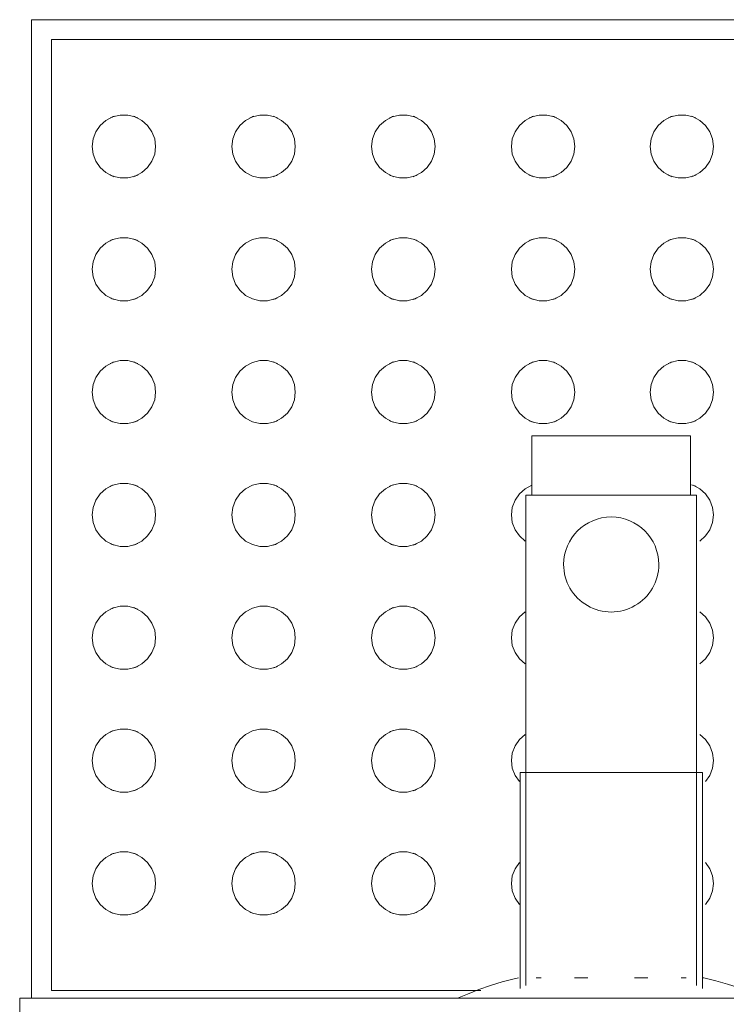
# Model space of a CAD drawing. Header units: metres. Extents: x 1.8 to 43.6, y -74.3 to -47.
# Tile 6 of 256: x 6.376 to 6.554, y -70.965 to -70.717. Entities that reach past the tile are written whole.
import ezdxf

# ---------------------------------------------------------------- set-up
doc = ezdxf.new("R2010")
doc.units = ezdxf.units.M
doc.layers.add('A-GENM', color=7, linetype='Continuous', lineweight=18)

# ---------------------------------------------------------------- blocks, each defined once
blk = doc.blocks.new('Grupo1_TIP_19dez18_BebedouroRefrig_BebedouroIndustrial100litros_ABDI-MDIC - Grupo1_TIP_19dez18_BebedouroRefrig_BebedouroIndustrial100litros_ABDI-MDIC-5384539-TÉRREO _0_32m - FRIGORÍFICA')
at = {"layer": 'A-GENM', "color": 253, "true_color": 0xaaaaaa}
for p, q in [((0.343, -0.243), (0.343, 0.243)), ((-0.343, -0.243), (0.343, -0.243)), ((0.34, -0.243), (0.34, -0.49)), ((0.17081, -0.2455), (0.17081, -0.3)), ((0.21681, -0.3), (0.21681, -0.2455)), ((0.22673, -0.245), (0.335, -0.245)), ((0.335, -0.245), (0.335, -0.485)), ((0.17075, -0.24819), (0.17044, -0.24819)), ((0.17231, -0.24623), (0.17231, -0.37)), ((0.17616, -0.24819), (0.1749, -0.24819)), ((0.18794, -0.24819), (0.18455, -0.24819)), ((0.20307, -0.24819), (0.19969, -0.24819)), ((0.21272, -0.24819), (0.21147, -0.24819)), ((0.21531, -0.37), (0.21531, -0.24623)), ((0.17081, -0.3), (0.21681, -0.3)), ((0.17231, -0.37), (0.21531, -0.37)), ((0.17381, -0.37), (0.17381, -0.385)), ((0.21381, -0.385), (0.21381, -0.37)), ((0.17381, -0.385), (0.21381, -0.385)), ((0.335, -0.485), (-0.335, -0.485)), ((0.34, -0.49), (-0.34, -0.49))]:
    blk.add_line(p, q, dxfattribs=at)
at = {"layer": 'A-GENM', "color": 253, "true_color": 0xaaaaaa, "flags": 128}
for points in [[(0.17044, -0.24819), (0.16743, -0.24745), (0.16445, -0.24659), (0.1615, -0.24562), (0.1586, -0.24452), (0.15574, -0.24331)], [(0.23255, -0.243), (0.23009, -0.24409), (0.2272, -0.24523), (0.22427, -0.24625), (0.2213, -0.24715), (0.2183, -0.24793), (0.21719, -0.24819)], [(0.23823, -0.272), (0.23846, -0.27009), (0.23915, -0.26828), (0.24024, -0.2667), (0.24169, -0.26542), (0.24339, -0.26452), (0.24527, -0.26406), (0.24719, -0.26406), (0.24907, -0.26452), (0.25077, -0.26542), (0.25222, -0.2667), (0.25331, -0.26828), (0.254, -0.27009), (0.25423, -0.272)], [(0.27348, -0.272), (0.27371, -0.27009), (0.27439, -0.26828), (0.27549, -0.2667), (0.27693, -0.26542), (0.27864, -0.26452), (0.28051, -0.26406), (0.28244, -0.26406), (0.28431, -0.26452), (0.28602, -0.26542), (0.28746, -0.2667), (0.28856, -0.26828), (0.28924, -0.27009), (0.28948, -0.272)], [(0.30872, -0.272), (0.30895, -0.27009), (0.30964, -0.26828), (0.31073, -0.2667), (0.31218, -0.26542), (0.31388, -0.26452), (0.31576, -0.26406), (0.31769, -0.26406), (0.31956, -0.26452), (0.32127, -0.26542), (0.32271, -0.2667), (0.32381, -0.26828), (0.32449, -0.27009), (0.32472, -0.272)], [(0.16798, -0.272), (0.16822, -0.27009), (0.1689, -0.26828), (0.17, -0.2667)], [(0.21697, -0.2667), (0.21807, -0.26828), (0.21875, -0.27009), (0.21898, -0.272)], [(0.17, -0.2773), (0.1689, -0.27572), (0.16822, -0.27391), (0.16798, -0.272)], [(0.21898, -0.272), (0.21875, -0.27391), (0.21807, -0.27572), (0.21697, -0.2773)], [(0.25423, -0.272), (0.254, -0.27391), (0.25331, -0.27572), (0.25222, -0.2773), (0.25077, -0.27858), (0.24907, -0.27948), (0.24719, -0.27994), (0.24527, -0.27994), (0.24339, -0.27948), (0.24169, -0.27858), (0.24024, -0.2773), (0.23915, -0.27572), (0.23846, -0.27391), (0.23823, -0.272)], [(0.28948, -0.272), (0.28924, -0.27391), (0.28856, -0.27572), (0.28746, -0.2773), (0.28602, -0.27858), (0.28431, -0.27948), (0.28244, -0.27994), (0.28051, -0.27994), (0.27864, -0.27948), (0.27693, -0.27858), (0.27549, -0.2773), (0.27439, -0.27572), (0.27371, -0.27391), (0.27348, -0.272)], [(0.32472, -0.272), (0.32449, -0.27391), (0.32381, -0.27572), (0.32271, -0.2773), (0.32127, -0.27858), (0.31956, -0.27948), (0.31769, -0.27994), (0.31576, -0.27994), (0.31388, -0.27948), (0.31218, -0.27858), (0.31073, -0.2773), (0.30964, -0.27572), (0.30895, -0.27391), (0.30872, -0.272)], [(0.23823, -0.303), (0.23846, -0.30109), (0.23915, -0.29928), (0.24024, -0.2977), (0.24169, -0.29642), (0.24339, -0.29552), (0.24527, -0.29506), (0.24719, -0.29506), (0.24907, -0.29552), (0.25077, -0.29642), (0.25222, -0.2977), (0.25331, -0.29928), (0.254, -0.30109), (0.25423, -0.303)], [(0.27348, -0.303), (0.27371, -0.30109), (0.27439, -0.29928), (0.27549, -0.2977), (0.27693, -0.29642), (0.27864, -0.29552), (0.28051, -0.29506), (0.28244, -0.29506), (0.28431, -0.29552), (0.28602, -0.29642), (0.28746, -0.2977), (0.28856, -0.29928), (0.28924, -0.30109), (0.28948, -0.303)], [(0.30872, -0.303), (0.30895, -0.30109), (0.30964, -0.29928), (0.31073, -0.2977), (0.31218, -0.29642), (0.31388, -0.29552), (0.31576, -0.29506), (0.31769, -0.29506), (0.31956, -0.29552), (0.32127, -0.29642), (0.32271, -0.2977), (0.32381, -0.29928), (0.32449, -0.30109), (0.32472, -0.303)], [(0.16798, -0.303), (0.16822, -0.30109), (0.1689, -0.29928), (0.17, -0.2977)], [(0.21697, -0.2977), (0.21807, -0.29928), (0.21875, -0.30109), (0.21898, -0.303)], [(0.17144, -0.30958), (0.17, -0.3083), (0.1689, -0.30672), (0.16822, -0.30491), (0.16798, -0.303)], [(0.21898, -0.303), (0.21875, -0.30491), (0.21807, -0.30672), (0.21697, -0.3083), (0.21553, -0.30958)], [(0.25423, -0.303), (0.254, -0.30491), (0.25331, -0.30672), (0.25222, -0.3083), (0.25077, -0.30958), (0.24907, -0.31048), (0.24719, -0.31094), (0.24527, -0.31094), (0.24339, -0.31048), (0.24169, -0.30958), (0.24024, -0.3083), (0.23915, -0.30672), (0.23846, -0.30491), (0.23823, -0.303)], [(0.28948, -0.303), (0.28924, -0.30491), (0.28856, -0.30672), (0.28746, -0.3083), (0.28602, -0.30958), (0.28431, -0.31048), (0.28244, -0.31094), (0.28051, -0.31094), (0.27864, -0.31048), (0.27693, -0.30958), (0.27549, -0.3083), (0.27439, -0.30672), (0.27371, -0.30491), (0.27348, -0.303)], [(0.32472, -0.303), (0.32449, -0.30491), (0.32381, -0.30672), (0.32271, -0.3083), (0.32127, -0.30958), (0.31956, -0.31048), (0.31769, -0.31094), (0.31576, -0.31094), (0.31388, -0.31048), (0.31218, -0.30958), (0.31073, -0.3083), (0.30964, -0.30672), (0.30895, -0.30491), (0.30872, -0.303)], [(0.16798, -0.334), (0.16822, -0.33209), (0.1689, -0.33028), (0.17, -0.3287), (0.17144, -0.32742)], [(0.21553, -0.32742), (0.21697, -0.3287), (0.21807, -0.33028), (0.21875, -0.33209), (0.21898, -0.334)], [(0.23823, -0.334), (0.23846, -0.33209), (0.23915, -0.33028), (0.24024, -0.3287), (0.24169, -0.32742), (0.24339, -0.32652), (0.24527, -0.32606), (0.24719, -0.32606), (0.24907, -0.32652), (0.25077, -0.32742), (0.25222, -0.3287), (0.25331, -0.33028), (0.254, -0.33209), (0.25423, -0.334)], [(0.27348, -0.334), (0.27371, -0.33209), (0.27439, -0.33028), (0.27549, -0.3287), (0.27693, -0.32742), (0.27864, -0.32652), (0.28051, -0.32606), (0.28244, -0.32606), (0.28431, -0.32652), (0.28602, -0.32742), (0.28746, -0.3287), (0.28856, -0.33028), (0.28924, -0.33209), (0.28948, -0.334)], [(0.30872, -0.334), (0.30895, -0.33209), (0.30964, -0.33028), (0.31073, -0.3287), (0.31218, -0.32742), (0.31388, -0.32652), (0.31576, -0.32606), (0.31769, -0.32606), (0.31956, -0.32652), (0.32127, -0.32742), (0.32271, -0.3287), (0.32381, -0.33028), (0.32449, -0.33209), (0.32472, -0.334)], [(0.17144, -0.34058), (0.17, -0.3393), (0.1689, -0.33772), (0.16822, -0.33591), (0.16798, -0.334)], [(0.21898, -0.334), (0.21875, -0.33591), (0.21807, -0.33772), (0.21697, -0.3393), (0.21553, -0.34058)], [(0.25423, -0.334), (0.254, -0.33591), (0.25331, -0.33772), (0.25222, -0.3393), (0.25077, -0.34058), (0.24907, -0.34148), (0.24719, -0.34194), (0.24527, -0.34194), (0.24339, -0.34148), (0.24169, -0.34058), (0.24024, -0.3393), (0.23915, -0.33772), (0.23846, -0.33591), (0.23823, -0.334)], [(0.28948, -0.334), (0.28924, -0.33591), (0.28856, -0.33772), (0.28746, -0.3393), (0.28602, -0.34058), (0.28431, -0.34148), (0.28244, -0.34194), (0.28051, -0.34194), (0.27864, -0.34148), (0.27693, -0.34058), (0.27549, -0.3393), (0.27439, -0.33772), (0.27371, -0.33591), (0.27348, -0.334)], [(0.32472, -0.334), (0.32449, -0.33591), (0.32381, -0.33772), (0.32271, -0.3393), (0.32127, -0.34058), (0.31956, -0.34148), (0.31769, -0.34194), (0.31576, -0.34194), (0.31388, -0.34148), (0.31218, -0.34058), (0.31073, -0.3393), (0.30964, -0.33772), (0.30895, -0.33591), (0.30872, -0.334)], [(0.23823, -0.365), (0.23846, -0.36309), (0.23915, -0.36128), (0.24024, -0.3597), (0.24169, -0.35842), (0.24339, -0.35752), (0.24527, -0.35706), (0.24719, -0.35706), (0.24907, -0.35752), (0.25077, -0.35842), (0.25222, -0.3597), (0.25331, -0.36128), (0.254, -0.36309), (0.25423, -0.365)], [(0.27348, -0.365), (0.27371, -0.36309), (0.27439, -0.36128), (0.27549, -0.3597), (0.27693, -0.35842), (0.27864, -0.35752), (0.28051, -0.35706), (0.28244, -0.35706), (0.28431, -0.35752), (0.28602, -0.35842), (0.28746, -0.3597), (0.28856, -0.36128), (0.28924, -0.36309), (0.28948, -0.365)], [(0.30872, -0.365), (0.30895, -0.36309), (0.30964, -0.36128), (0.31073, -0.3597), (0.31218, -0.35842), (0.31388, -0.35752), (0.31576, -0.35706), (0.31769, -0.35706), (0.31956, -0.35752), (0.32127, -0.35842), (0.32271, -0.3597), (0.32381, -0.36128), (0.32449, -0.36309), (0.32472, -0.365)], [(0.16798, -0.365), (0.16822, -0.36309), (0.1689, -0.36128), (0.17, -0.3597), (0.17144, -0.35842)], [(0.21553, -0.35842), (0.21697, -0.3597), (0.21807, -0.36128), (0.21875, -0.36309), (0.21898, -0.365)], [(0.17315, -0.37248), (0.17144, -0.37158), (0.17, -0.3703), (0.1689, -0.36872), (0.16822, -0.36691), (0.16798, -0.365)], [(0.21898, -0.365), (0.21875, -0.36691), (0.21807, -0.36872), (0.21697, -0.3703), (0.21553, -0.37158), (0.21382, -0.37248)], [(0.25423, -0.365), (0.254, -0.36691), (0.25331, -0.36872), (0.25222, -0.3703), (0.25077, -0.37158), (0.24907, -0.37248), (0.24719, -0.37294), (0.24527, -0.37294), (0.24339, -0.37248), (0.24169, -0.37158), (0.24024, -0.3703), (0.23915, -0.36872), (0.23846, -0.36691), (0.23823, -0.365)], [(0.28948, -0.365), (0.28924, -0.36691), (0.28856, -0.36872), (0.28746, -0.3703), (0.28602, -0.37158), (0.28431, -0.37248), (0.28244, -0.37294), (0.28051, -0.37294), (0.27864, -0.37248), (0.27693, -0.37158), (0.27549, -0.3703), (0.27439, -0.36872), (0.27371, -0.36691), (0.27348, -0.365)], [(0.32472, -0.365), (0.32449, -0.36691), (0.32381, -0.36872), (0.32271, -0.3703), (0.32127, -0.37158), (0.31956, -0.37248), (0.31769, -0.37294), (0.31576, -0.37294), (0.31388, -0.37248), (0.31218, -0.37158), (0.31073, -0.3703), (0.30964, -0.36872), (0.30895, -0.36691), (0.30872, -0.365)], [(0.16798, -0.396), (0.16822, -0.39409), (0.1689, -0.39228), (0.17, -0.3907), (0.17144, -0.38942), (0.17315, -0.38852), (0.17502, -0.38806), (0.17695, -0.38806), (0.17882, -0.38852), (0.18053, -0.38942), (0.18197, -0.3907), (0.18307, -0.39228), (0.18375, -0.39409), (0.18398, -0.396)], [(0.20298, -0.396), (0.20322, -0.39409), (0.2039, -0.39228), (0.205, -0.3907), (0.20644, -0.38942), (0.20815, -0.38852), (0.21002, -0.38806), (0.21195, -0.38806), (0.21382, -0.38852), (0.21553, -0.38942), (0.21697, -0.3907), (0.21807, -0.39228), (0.21875, -0.39409), (0.21898, -0.396)], [(0.23823, -0.396), (0.23846, -0.39409), (0.23915, -0.39228), (0.24024, -0.3907), (0.24169, -0.38942), (0.24339, -0.38852), (0.24527, -0.38806), (0.24719, -0.38806), (0.24907, -0.38852), (0.25077, -0.38942), (0.25222, -0.3907), (0.25331, -0.39228), (0.254, -0.39409), (0.25423, -0.396)], [(0.27348, -0.396), (0.27371, -0.39409), (0.27439, -0.39228), (0.27549, -0.3907), (0.27693, -0.38942), (0.27864, -0.38852), (0.28051, -0.38806), (0.28244, -0.38806), (0.28431, -0.38852), (0.28602, -0.38942), (0.28746, -0.3907), (0.28856, -0.39228), (0.28924, -0.39409), (0.28948, -0.396)], [(0.30872, -0.396), (0.30895, -0.39409), (0.30964, -0.39228), (0.31073, -0.3907), (0.31218, -0.38942), (0.31388, -0.38852), (0.31576, -0.38806), (0.31769, -0.38806), (0.31956, -0.38852), (0.32127, -0.38942), (0.32271, -0.3907), (0.32381, -0.39228), (0.32449, -0.39409), (0.32472, -0.396)], [(0.18398, -0.396), (0.18375, -0.39791), (0.18307, -0.39972), (0.18197, -0.4013), (0.18053, -0.40258), (0.17882, -0.40348), (0.17695, -0.40394), (0.17502, -0.40394), (0.17315, -0.40348), (0.17144, -0.40258), (0.17, -0.4013), (0.1689, -0.39972), (0.16822, -0.39791), (0.16798, -0.396)], [(0.21898, -0.396), (0.21875, -0.39791), (0.21807, -0.39972), (0.21697, -0.4013), (0.21553, -0.40258), (0.21382, -0.40348), (0.21195, -0.40394), (0.21002, -0.40394), (0.20815, -0.40348), (0.20644, -0.40258), (0.205, -0.4013), (0.2039, -0.39972), (0.20322, -0.39791), (0.20298, -0.396)], [(0.25423, -0.396), (0.254, -0.39791), (0.25331, -0.39972), (0.25222, -0.4013), (0.25077, -0.40258), (0.24907, -0.40348), (0.24719, -0.40394), (0.24527, -0.40394), (0.24339, -0.40348), (0.24169, -0.40258), (0.24024, -0.4013), (0.23915, -0.39972), (0.23846, -0.39791), (0.23823, -0.396)], [(0.28948, -0.396), (0.28924, -0.39791), (0.28856, -0.39972), (0.28746, -0.4013), (0.28602, -0.40258), (0.28431, -0.40348), (0.28244, -0.40394), (0.28051, -0.40394), (0.27864, -0.40348), (0.27693, -0.40258), (0.27549, -0.4013), (0.27439, -0.39972), (0.27371, -0.39791), (0.27348, -0.396)], [(0.32472, -0.396), (0.32449, -0.39791), (0.32381, -0.39972), (0.32271, -0.4013), (0.32127, -0.40258), (0.31956, -0.40348), (0.31769, -0.40394), (0.31576, -0.40394), (0.31388, -0.40348), (0.31218, -0.40258), (0.31073, -0.4013), (0.30964, -0.39972), (0.30895, -0.39791), (0.30872, -0.396)], [(0.16798, -0.427), (0.16822, -0.42509), (0.1689, -0.42328), (0.17, -0.4217), (0.17144, -0.42042), (0.17315, -0.41952), (0.17502, -0.41906), (0.17695, -0.41906), (0.17882, -0.41952), (0.18053, -0.42042), (0.18197, -0.4217), (0.18307, -0.42328), (0.18375, -0.42509), (0.18398, -0.427)], [(0.20298, -0.427), (0.20322, -0.42509), (0.2039, -0.42328), (0.205, -0.4217), (0.20644, -0.42042), (0.20815, -0.41952), (0.21002, -0.41906), (0.21195, -0.41906), (0.21382, -0.41952), (0.21553, -0.42042), (0.21697, -0.4217), (0.21807, -0.42328), (0.21875, -0.42509), (0.21898, -0.427)], [(0.23823, -0.427), (0.23846, -0.42509), (0.23915, -0.42328), (0.24024, -0.4217), (0.24169, -0.42042), (0.24339, -0.41952), (0.24527, -0.41906), (0.24719, -0.41906), (0.24907, -0.41952), (0.25077, -0.42042), (0.25222, -0.4217), (0.25331, -0.42328), (0.254, -0.42509), (0.25423, -0.427)], [(0.27348, -0.427), (0.27371, -0.42509), (0.27439, -0.42328), (0.27549, -0.4217), (0.27693, -0.42042), (0.27864, -0.41952), (0.28051, -0.41906), (0.28244, -0.41906), (0.28431, -0.41952), (0.28602, -0.42042), (0.28746, -0.4217), (0.28856, -0.42328), (0.28924, -0.42509), (0.28948, -0.427)], [(0.30872, -0.427), (0.30895, -0.42509), (0.30964, -0.42328), (0.31073, -0.4217), (0.31218, -0.42042), (0.31388, -0.41952), (0.31576, -0.41906), (0.31769, -0.41906), (0.31956, -0.41952), (0.32127, -0.42042), (0.32271, -0.4217), (0.32381, -0.42328), (0.32449, -0.42509), (0.32472, -0.427)], [(0.18398, -0.427), (0.18375, -0.42891), (0.18307, -0.43072), (0.18197, -0.4323), (0.18053, -0.43358), (0.17882, -0.43448), (0.17695, -0.43494), (0.17502, -0.43494), (0.17315, -0.43448), (0.17144, -0.43358), (0.17, -0.4323), (0.1689, -0.43072), (0.16822, -0.42891), (0.16798, -0.427)], [(0.21898, -0.427), (0.21875, -0.42891), (0.21807, -0.43072), (0.21697, -0.4323), (0.21553, -0.43358), (0.21382, -0.43448), (0.21195, -0.43494), (0.21002, -0.43494), (0.20815, -0.43448), (0.20644, -0.43358), (0.205, -0.4323), (0.2039, -0.43072), (0.20322, -0.42891), (0.20298, -0.427)], [(0.25423, -0.427), (0.254, -0.42891), (0.25331, -0.43072), (0.25222, -0.4323), (0.25077, -0.43358), (0.24907, -0.43448), (0.24719, -0.43494), (0.24527, -0.43494), (0.24339, -0.43448), (0.24169, -0.43358), (0.24024, -0.4323), (0.23915, -0.43072), (0.23846, -0.42891), (0.23823, -0.427)], [(0.28948, -0.427), (0.28924, -0.42891), (0.28856, -0.43072), (0.28746, -0.4323), (0.28602, -0.43358), (0.28431, -0.43448), (0.28244, -0.43494), (0.28051, -0.43494), (0.27864, -0.43448), (0.27693, -0.43358), (0.27549, -0.4323), (0.27439, -0.43072), (0.27371, -0.42891), (0.27348, -0.427)], [(0.32472, -0.427), (0.32449, -0.42891), (0.32381, -0.43072), (0.32271, -0.4323), (0.32127, -0.43358), (0.31956, -0.43448), (0.31769, -0.43494), (0.31576, -0.43494), (0.31388, -0.43448), (0.31218, -0.43358), (0.31073, -0.4323), (0.30964, -0.43072), (0.30895, -0.42891), (0.30872, -0.427)], [(0.16798, -0.458), (0.16822, -0.45609), (0.1689, -0.45428), (0.17, -0.4527), (0.17144, -0.45142), (0.17315, -0.45052), (0.17502, -0.45006), (0.17695, -0.45006), (0.17882, -0.45052), (0.18053, -0.45142), (0.18197, -0.4527), (0.18307, -0.45428), (0.18375, -0.45609), (0.18398, -0.458)], [(0.20298, -0.458), (0.20322, -0.45609), (0.2039, -0.45428), (0.205, -0.4527), (0.20644, -0.45142), (0.20815, -0.45052), (0.21002, -0.45006), (0.21195, -0.45006), (0.21382, -0.45052), (0.21553, -0.45142), (0.21697, -0.4527), (0.21807, -0.45428), (0.21875, -0.45609), (0.21898, -0.458)], [(0.23823, -0.458), (0.23846, -0.45609), (0.23915, -0.45428), (0.24024, -0.4527), (0.24169, -0.45142), (0.24339, -0.45052), (0.24527, -0.45006), (0.24719, -0.45006), (0.24907, -0.45052), (0.25077, -0.45142), (0.25222, -0.4527), (0.25331, -0.45428), (0.254, -0.45609), (0.25423, -0.458)], [(0.27348, -0.458), (0.27371, -0.45609), (0.27439, -0.45428), (0.27549, -0.4527), (0.27693, -0.45142), (0.27864, -0.45052), (0.28051, -0.45006), (0.28244, -0.45006), (0.28431, -0.45052), (0.28602, -0.45142), (0.28746, -0.4527), (0.28856, -0.45428), (0.28924, -0.45609), (0.28948, -0.458)], [(0.30872, -0.458), (0.30895, -0.45609), (0.30964, -0.45428), (0.31073, -0.4527), (0.31218, -0.45142), (0.31388, -0.45052), (0.31576, -0.45006), (0.31769, -0.45006), (0.31956, -0.45052), (0.32127, -0.45142), (0.32271, -0.4527), (0.32381, -0.45428), (0.32449, -0.45609), (0.32472, -0.458)], [(0.18398, -0.458), (0.18375, -0.45991), (0.18307, -0.46172), (0.18197, -0.4633), (0.18053, -0.46458), (0.17882, -0.46548), (0.17695, -0.46594), (0.17502, -0.46594), (0.17315, -0.46548), (0.17144, -0.46458), (0.17, -0.4633), (0.1689, -0.46172), (0.16822, -0.45991), (0.16798, -0.458)], [(0.21898, -0.458), (0.21875, -0.45991), (0.21807, -0.46172), (0.21697, -0.4633), (0.21553, -0.46458), (0.21382, -0.46548), (0.21195, -0.46594), (0.21002, -0.46594), (0.20815, -0.46548), (0.20644, -0.46458), (0.205, -0.4633), (0.2039, -0.46172), (0.20322, -0.45991), (0.20298, -0.458)], [(0.25423, -0.458), (0.254, -0.45991), (0.25331, -0.46172), (0.25222, -0.4633), (0.25077, -0.46458), (0.24907, -0.46548), (0.24719, -0.46594), (0.24527, -0.46594), (0.24339, -0.46548), (0.24169, -0.46458), (0.24024, -0.4633), (0.23915, -0.46172), (0.23846, -0.45991), (0.23823, -0.458)], [(0.28948, -0.458), (0.28924, -0.45991), (0.28856, -0.46172), (0.28746, -0.4633), (0.28602, -0.46458), (0.28431, -0.46548), (0.28244, -0.46594), (0.28051, -0.46594), (0.27864, -0.46548), (0.27693, -0.46458), (0.27549, -0.4633), (0.27439, -0.46172), (0.27371, -0.45991), (0.27348, -0.458)], [(0.32472, -0.458), (0.32449, -0.45991), (0.32381, -0.46172), (0.32271, -0.4633), (0.32127, -0.46458), (0.31956, -0.46548), (0.31769, -0.46594), (0.31576, -0.46594), (0.31388, -0.46548), (0.31218, -0.46458), (0.31073, -0.4633), (0.30964, -0.46172), (0.30895, -0.45991), (0.30872, -0.458)]]:
    blk.add_lwpolyline(points, dxfattribs=at)
at = {"layer": 'A-GENM', "color": 253, "true_color": 0xaaaaaa}
for centre, radius, start, end in [((0.24623, -0.272), 0.008, 107.7069, 115.8856), ((0.24623, -0.272), 0.008, 64.1144, 72.2931), ((0.28148, -0.272), 0.008, 107.7069, 115.8856), ((0.28148, -0.272), 0.008, 64.1144, 72.2931), ((0.31672, -0.272), 0.008, 107.7069, 115.8856), ((0.31672, -0.272), 0.008, 64.1144, 72.2931), ((0.24623, -0.272), 0.008, 244.1144, 252.2931), ((0.24623, -0.272), 0.008, 287.7069, 295.8856), ((0.28148, -0.272), 0.008, 244.1144, 252.2931), ((0.28148, -0.272), 0.008, 287.7069, 295.8856), ((0.31672, -0.272), 0.008, 244.1144, 252.2931), ((0.31672, -0.272), 0.008, 287.7069, 295.8856), ((0.24623, -0.303), 0.008, 107.7069, 115.8856), ((0.24623, -0.303), 0.008, 64.1144, 72.2931), ((0.28148, -0.303), 0.008, 107.7069, 115.8856), ((0.31672, -0.303), 0.008, 107.7069, 115.8856), ((0.31672, -0.303), 0.008, 64.1144, 72.2931), ((0.24623, -0.303), 0.008, 244.1144, 252.2931), ((0.24623, -0.303), 0.008, 287.7069, 295.8856), ((0.28148, -0.303), 0.008, 244.1144, 252.2931), ((0.31672, -0.303), 0.008, 244.1144, 252.2931), ((0.31672, -0.303), 0.008, 287.7069, 295.8856), ((0.24623, -0.334), 0.008, 107.7069, 115.8856), ((0.24623, -0.334), 0.008, 64.1144, 72.2931), ((0.28148, -0.334), 0.008, 107.7069, 115.8856), ((0.31672, -0.334), 0.008, 107.7069, 115.8856), ((0.31672, -0.334), 0.008, 64.1144, 72.2931), ((0.19381, -0.3525), 0.012, 360, 180), ((0.24623, -0.334), 0.008, 244.1144, 252.2931), ((0.24623, -0.334), 0.008, 287.7069, 295.8856), ((0.28148, -0.334), 0.008, 244.1144, 252.2931), ((0.31672, -0.334), 0.008, 244.1144, 252.2931), ((0.31672, -0.334), 0.008, 287.7069, 295.8856), ((0.19381, -0.3525), 0.012, 180, 360), ((0.24623, -0.365), 0.008, 107.7069, 115.8856), ((0.24623, -0.365), 0.008, 64.1144, 72.2931), ((0.28148, -0.365), 0.008, 107.7069, 115.8856), ((0.31672, -0.365), 0.008, 107.7069, 115.8856), ((0.31672, -0.365), 0.008, 64.1144, 72.2931), ((0.17598, -0.365), 0.008, 244.1144, 252.2931), ((0.24623, -0.365), 0.008, 244.1144, 252.2931), ((0.24623, -0.365), 0.008, 287.7069, 295.8856), ((0.28148, -0.365), 0.008, 244.1144, 252.2931), ((0.31672, -0.365), 0.008, 244.1144, 252.2931), ((0.31672, -0.365), 0.008, 287.7069, 295.8856), ((0.17598, -0.396), 0.008, 107.7069, 115.8856), ((0.17598, -0.396), 0.008, 64.1144, 72.2931), ((0.21098, -0.396), 0.008, 107.7069, 115.8856), ((0.21098, -0.396), 0.008, 64.1144, 72.2931), ((0.24623, -0.396), 0.008, 107.7069, 115.8856), ((0.24623, -0.396), 0.008, 64.1144, 72.2931), ((0.28148, -0.396), 0.008, 107.7069, 115.8856), ((0.31672, -0.396), 0.008, 107.7069, 115.8856), ((0.31672, -0.396), 0.008, 64.1144, 72.2931), ((0.17598, -0.396), 0.008, 244.1144, 252.2931), ((0.17598, -0.396), 0.008, 287.7069, 295.8856), ((0.21098, -0.396), 0.008, 244.1144, 252.2931), ((0.21098, -0.396), 0.008, 287.7069, 295.8856), ((0.24623, -0.396), 0.008, 244.1144, 252.2931), ((0.24623, -0.396), 0.008, 287.7069, 295.8856), ((0.28148, -0.396), 0.008, 244.1144, 252.2931), ((0.31672, -0.396), 0.008, 244.1144, 252.2931), ((0.31672, -0.396), 0.008, 287.7069, 295.8856), ((0.17598, -0.427), 0.008, 107.7069, 115.8856), ((0.17598, -0.427), 0.008, 64.1144, 72.2931), ((0.21098, -0.427), 0.008, 107.7069, 115.8856), ((0.21098, -0.427), 0.008, 64.1144, 72.2931), ((0.24623, -0.427), 0.008, 107.7069, 115.8856), ((0.24623, -0.427), 0.008, 64.1144, 72.2931), ((0.28148, -0.427), 0.008, 107.7069, 115.8856), ((0.31672, -0.427), 0.008, 107.7069, 115.8856), ((0.31672, -0.427), 0.008, 64.1144, 72.2931), ((0.17598, -0.427), 0.008, 244.1144, 252.2931), ((0.17598, -0.427), 0.008, 287.7069, 295.8856), ((0.21098, -0.427), 0.008, 244.1144, 252.2931), ((0.21098, -0.427), 0.008, 287.7069, 295.8856), ((0.24623, -0.427), 0.008, 244.1144, 252.2931), ((0.24623, -0.427), 0.008, 287.7069, 295.8856), ((0.28148, -0.427), 0.008, 244.1144, 252.2931), ((0.31672, -0.427), 0.008, 244.1144, 252.2931), ((0.31672, -0.427), 0.008, 287.7069, 295.8856), ((0.17598, -0.458), 0.008, 107.7069, 115.8856), ((0.17598, -0.458), 0.008, 64.1144, 72.2931), ((0.21098, -0.458), 0.008, 107.7069, 115.8856), ((0.21098, -0.458), 0.008, 64.1144, 72.2931), ((0.24623, -0.458), 0.008, 107.7069, 115.8856), ((0.24623, -0.458), 0.008, 64.1144, 72.2931), ((0.28148, -0.458), 0.008, 107.7069, 115.8856), ((0.31672, -0.458), 0.008, 107.7069, 115.8856), ((0.31672, -0.458), 0.008, 64.1144, 72.2931), ((0.17598, -0.458), 0.008, 244.1144, 252.2931), ((0.17598, -0.458), 0.008, 287.7069, 295.8856), ((0.21098, -0.458), 0.008, 244.1144, 252.2931), ((0.21098, -0.458), 0.008, 287.7069, 295.8856), ((0.24623, -0.458), 0.008, 244.1144, 252.2931), ((0.24623, -0.458), 0.008, 287.7069, 295.8856), ((0.28148, -0.458), 0.008, 244.1144, 252.2931), ((0.28148, -0.458), 0.008, 287.7069, 295.8856), ((0.31672, -0.458), 0.008, 244.1144, 252.2931), ((0.31672, -0.458), 0.008, 287.7069, 295.8856)]:
    blk.add_arc(centre, radius, start, end, dxfattribs=at)
blk = doc.blocks.new('4 GRE - ESCOLA DE CINEMA E AUDIOVISUAL CINE REX R07_rvt-1-TÉRREO _0_32m - FRIGORÍFICA')
at = {"layer": 'A-GENM', "color": 253, "lineweight": 18, "true_color": 0xaaaaaa, "rotation": 180}
blk.add_blockref('Grupo1_TIP_19dez18_BebedouroRefrig_BebedouroIndustrial100litros_ABDI-MDIC - Grupo1_TIP_19dez18_BebedouroRefrig_BebedouroIndustrial100litros_ABDI-MDIC-5384539-TÉRREO _0_32m - FRIGORÍFICA', (6.71867, -71.20694), dxfattribs=at)

msp = doc.modelspace()

# ---------------------------------------------------------------- block references
at = {"lineweight": 5}
msp.add_blockref('4 GRE - ESCOLA DE CINEMA E AUDIOVISUAL CINE REX R07_rvt-1-TÉRREO _0_32m - FRIGORÍFICA', (0, 0), dxfattribs=at)

doc.saveas('drawing.dxf')
